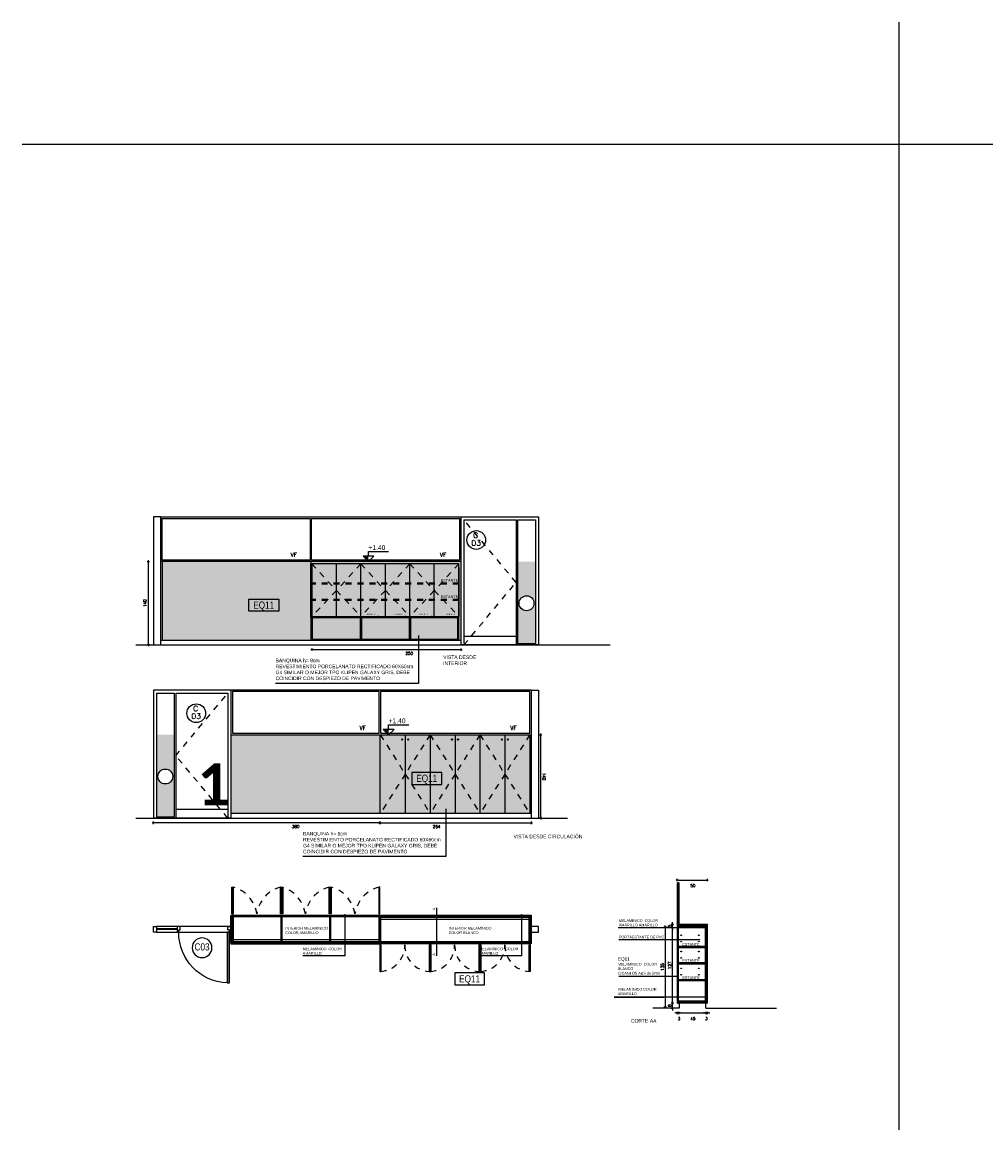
# Model space of a CAD drawing. Header units: millimetres. Extents: x -989 to -850, y -581 to -509.
# Tile 48 of 52: x -915 to -899, y -580 to -561. Entities that reach past the tile are written whole.
import ezdxf
from ezdxf.enums import TextEntityAlignment as Align

# ---------------------------------------------------------------- set-up
doc = ezdxf.new("R2010")
doc.units = ezdxf.units.MM
doc.header["$LTSCALE"] = 0.2
for name, pattern in [('CAIF XREF PLANTAS 603$0$RAYITAS', [0.375, 0.25, -0.125]), ('HIDDEN', [0.375, 0.25, -0.125]), ('RAYITAS', [0.375, 0.25, -0.125])]:
    doc.linetypes.add(name, pattern=pattern)
for name, color, linetype in [('A Aluminio', 5, 'Continuous'), ('A CARPINTERIA', 5, 'Continuous'), ('A EQUIPAMIENTO', 5, 'Continuous'), ('A MURO', 1, 'Continuous'), ('A MUROS', 1, 'Continuous'), ('A PAVIMENTO', 8, 'Continuous'), ('A Proyeccion', 8, 'Continuous'), ('A PROYECCION 2', 2, 'Continuous'), ('A TABIQUE', 2, 'Continuous'), ('B Vidrio', 8, 'Continuous'), ('Hatch 354', 254, 'Continuous'), ('TEXTOS', 2, 'Continuous'), ('TXT COTA', 3, 'Continuous'), ('TXT COTA NIVEL', 3, 'Continuous'), ('TXT PLANILLAS', 3, 'Continuous'), ('TXT TERMINACIONES', 3, 'Continuous')]:
    doc.layers.add(name, color=color, linetype=linetype)
doc.styles.add('arial', font='arial.ttf')
doc.styles.add('arial narrow', font='ARIALN.TTF')
doc.styles.add('ROMANS', font='romans.shx')
doc.styles.add('SaAS simplex', font='simplex.shx', dxfattribs={"width": 0.8})
doc.dimstyles.new('COTAS 125', dxfattribs={"dimscale": 0.01, "dimtxt": 15, "dimasz": 8, "dimexe": 5, "dimexo": 20, "dimgap": 10, "dimtad": 0, "dimzin": 9, "dimdsep": 46, "dimtxsty": 'SaAS simplex', "dimblk": 'OBLIQUE', "dimcen": 0, "dimclrd": 8, "dimclre": 8, "dimclrt": 256, "dimadec": 1, "dimazin": 0, "dimtfac": 1, "dimtmove": 2, "dimatfit": 3, "dimldrblk": 'OBLIQUE', "dimfxl": 10, "dimlwd": -1, "dimlwe": -1, "dimarcsym": 0})
doc.dimstyles.new('ESC20', dxfattribs={"dimtxt": 0.05, "dimasz": 0.02, "dimexe": 0, "dimexo": 0, "dimgap": 0.02, "dimtad": 1, "dimtoh": 1, "dimdec": 0, "dimlfac": 100, "dimzin": 12, "dimdsep": 46, "dimtxsty": 'ROMANS', "dimblk1": 'PUNTO', "dimblk2": 'PUNTO', "dimsah": 1, "dimcen": 0, "dimse1": 1, "dimse2": 1, "dimclrd": 1, "dimclre": 1, "dimadec": 0, "dimazin": 0, "dimtfac": 0.1, "dimtdec": 0, "dimtix": 1, "dimtmove": 2, "dimatfit": 3, "dimldrblk": 'PUNTO', "dimfxl": 1, "dimtvp": 0.7, "dimtolj": 1, "dimtzin": 0, "dimarcsym": 0})

# ---------------------------------------------------------------- blocks, each defined once
blk = doc.blocks.new('tipo equip')
blk.add_lwpolyline([(-0.25, -0.1), (0.25, -0.1), (0.25, 0.1), (-0.25, 0.1)], close=True)
at = {"color": 0, "style": 'arial narrow'}
blk.add_attdef('EQ02A', text='', height=0.12, dxfattribs=at).set_placement((-0.001, 0.001), align=Align.MIDDLE_CENTER)
blk = doc.blocks.new('C04')
for p, q in [((-0.037, 0), (-0.037, 0.85)), ((-1.25, 0), (-0.025, 0)), ((-0.9, -0.05), (-1.25, -0.05)), ((-0.9, -0.06), (-1.25, -0.06)), ((0, -0.1), (-1.25, -0.1))]:
    blk.add_line(p, q)
for points in [[(-0.065, 0), (-0.065, 0.85), (-0.025, 0.85), (-0.025, 0)], [(-1.3, -0.1), (-1.25, -0.1), (-1.25, 0), (-1.3, 0)]]:
    blk.add_lwpolyline(points, close=True)
for points in [[(-0.875, 0), (-0.875, -0.04), (-0.85, -0.04), (-0.85, -0.1), (-0.9, -0.1), (-0.9, 0), (-0.875, 0)], [(-0.025, 0), (-0.025, -0.04), (-0.05, -0.04), (-0.05, -0.1), (0, -0.1), (0, 0), (-0.025, 0)]]:
    blk.add_lwpolyline(points)
blk.add_arc((-0.027, 0.003), 0.848, 92.3966, 180.207)
blk = doc.blocks.new('tipo carpinteria')
blk.add_circle((0, 0), 0.165)
at = {"color": 0, "style": 'arial narrow'}
blk.add_attdef('33', text='', height=0.12, dxfattribs=at).set_placement((0, 0.008), align=Align.MIDDLE_CENTER)
blk = doc.blocks.new('*U21')
blk.add_circle((0.003, 0.055), 0.262)
at = {"style": 'ROMANS', "width": 1.1}
blk.add_text('C', height=0.15, dxfattribs=at).set_placement((-0.088, 0.112))
at = {"color": 0, "linetype": 'ByBlock', "style": 'ROMANS', "width": 1.05}
blk.add_attdef('NRO', text='', height=0.15, dxfattribs=at).set_placement((0, -0.027), align=Align.MIDDLE)
blk = doc.blocks.new('_Oblique')
at = {"layer": 'TXT COTA', "color": 0, "lineweight": -2}
blk.add_line((-0.5, -0.5), (0.5, 0.5), dxfattribs=at)
blk = doc.blocks.new('PUNTO')
for p, q in [((-1, 0), (1, 0)), ((0, 1), (0, -1))]:
    blk.add_line(p, q)
at = {"const_width": 0.3}
blk.add_lwpolyline([(-0.15, 0, 1), (0.15, 0, 1)], format="xyb", close=True, dxfattribs=at)
blk = doc.blocks.new('*D142')
at = {"layer": 'Defpoints', "color": 0, "transparency": 16777216}
for p in [(-908.901, -574.247), (-906.359, -574.327), (-906.359, -574.405)]:
    blk.add_point(p, dxfattribs=at)
at = {"layer": 'TXT COTA', "color": 8, "lineweight": -2, "transparency": 16777216}
blk.add_line((-908.881, -574.405), (-906.379, -574.405), dxfattribs=at)
at = {"layer": 'TXT COTA', "color": 8, "lineweight": -2, "transparency": 16777216, "xscale": 0.02, "yscale": 0.02, "zscale": 0.02}
for p, rotation in [((-908.901, -574.405), 180.000000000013), ((-906.359, -574.405), 1.297666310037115e-11)]:
    blk.add_blockref('PUNTO', p, dxfattribs=dict(at, rotation=rotation))
at = {"layer": 'TXT COTA', "color": 0, "transparency": 16777216, "insert": (-907.947, -574.468), "char_height": 0.05, "attachment_point": 5, "style": 'ROMANS'}
blk.add_mtext('\\A1;254', dxfattribs=at)
blk = doc.blocks.new('*D143')
at = {"layer": 'Defpoints', "color": 0, "transparency": 16777216}
for p in [(-911.399, -572.927), (-906.201, -572.927), (-911.416, -574.327)]:
    blk.add_point(p, dxfattribs=at)
at = {"layer": 'TXT COTA', "color": 8, "lineweight": -2, "transparency": 16777216}
blk.add_line((-906.201, -574.307), (-906.201, -572.947), dxfattribs=at)
at = {"layer": 'TXT COTA', "color": 8, "lineweight": -2, "transparency": 16777216, "xscale": 0.02, "yscale": 0.02, "zscale": 0.02}
for p, rotation in [((-906.201, -572.927), 90), ((-906.201, -574.327), 270)]:
    blk.add_blockref('PUNTO', p, dxfattribs=dict(at, rotation=rotation))
at = {"layer": 'TXT COTA', "color": 0, "transparency": 16777216, "insert": (-906.144, -573.627), "char_height": 0.05, "attachment_point": 5, "rotation": 270, "style": 'ROMANS'}
blk.add_mtext('\\A1;140', dxfattribs=at)
blk = doc.blocks.new('*D144')
at = {"layer": 'Defpoints', "color": 0, "transparency": 16777216}
for p in [(-903.992, -577.433), (-903.878, -577.513), (-903.868, -577.433)]:
    blk.add_point(p, dxfattribs=at)
at = {"layer": 'TXT COTA', "color": 8, "lineweight": -2, "transparency": 16777216}
for p, q in [((-903.992, -577.413), (-903.992, -577.393)), ((-903.992, -577.513), (-903.992, -577.433)), ((-903.992, -577.533), (-903.992, -577.553))]:
    blk.add_line(p, q, dxfattribs=at)
at = {"layer": 'TXT COTA', "color": 8, "lineweight": -2, "transparency": 16777216, "xscale": 0.02, "yscale": 0.02, "zscale": 0.02}
for p, rotation in [((-903.992, -577.433), 270), ((-903.992, -577.513), 90)]:
    blk.add_blockref('PUNTO', p, dxfattribs=dict(at, rotation=rotation))
at = {"layer": 'TXT COTA', "color": 0, "transparency": 16777216, "insert": (-904.037, -577.473), "char_height": 0.05, "attachment_point": 5, "rotation": 90, "style": 'ROMANS'}
blk.add_mtext('\\A1;8', dxfattribs=at)
blk = doc.blocks.new('*D145')
at = {"layer": 'Defpoints', "color": 0, "transparency": 16777216}
for p in [(-903.992, -576.161), (-903.868, -576.161), (-903.868, -577.433)]:
    blk.add_point(p, dxfattribs=at)
at = {"layer": 'TXT COTA', "color": 8, "lineweight": -2, "transparency": 16777216}
blk.add_line((-903.992, -577.413), (-903.992, -576.181), dxfattribs=at)
at = {"layer": 'TXT COTA', "color": 8, "lineweight": -2, "transparency": 16777216, "xscale": 0.02, "yscale": 0.02, "zscale": 0.02}
for p, rotation in [((-903.992, -576.161), 90), ((-903.992, -577.433), 270)]:
    blk.add_blockref('PUNTO', p, dxfattribs=dict(at, rotation=rotation))
at = {"layer": 'TXT COTA', "color": 0, "transparency": 16777216, "insert": (-904.037, -576.797), "char_height": 0.05, "attachment_point": 5, "rotation": 90, "style": 'ROMANS'}
blk.add_mtext('\\A1;127', dxfattribs=at)
blk = doc.blocks.new('*D146')
at = {"layer": 'Defpoints', "color": 0, "transparency": 16777216}
for p in [(-903.992, -576.113), (-903.868, -576.113), (-903.868, -576.161)]:
    blk.add_point(p, dxfattribs=at)
at = {"layer": 'TXT COTA', "color": 8, "lineweight": -2, "transparency": 16777216}
for p, q in [((-903.992, -576.093), (-903.992, -576.073)), ((-903.992, -576.161), (-903.992, -576.113)), ((-903.992, -576.181), (-903.992, -576.201))]:
    blk.add_line(p, q, dxfattribs=at)
at = {"layer": 'TXT COTA', "color": 8, "lineweight": -2, "transparency": 16777216, "xscale": 0.02, "yscale": 0.02, "zscale": 0.02}
for p, rotation in [((-903.992, -576.113), 270), ((-903.992, -576.161), 90)]:
    blk.add_blockref('PUNTO', p, dxfattribs=dict(at, rotation=rotation))
at = {"layer": 'TXT COTA', "color": 0, "transparency": 16777216, "insert": (-904.037, -576.137), "char_height": 0.05, "attachment_point": 5, "rotation": 90, "style": 'ROMANS'}
blk.add_mtext('\\A1;5', dxfattribs=at)
blk = doc.blocks.new('*D147')
at = {"layer": 'Defpoints', "color": 0, "transparency": 16777216}
for p in [(-903.868, -576.149), (-904.113, -577.501), (-903.878, -577.501)]:
    blk.add_point(p, dxfattribs=at)
at = {"layer": 'TXT COTA', "color": 8, "lineweight": -2, "transparency": 16777216}
blk.add_line((-904.113, -576.169), (-904.113, -577.481), dxfattribs=at)
at = {"layer": 'TXT COTA', "color": 8, "lineweight": -2, "transparency": 16777216, "xscale": 0.02, "yscale": 0.02, "zscale": 0.02}
for p, rotation in [((-904.113, -576.149), 90), ((-904.113, -577.501), 270)]:
    blk.add_blockref('PUNTO', p, dxfattribs=dict(at, rotation=rotation))
at = {"layer": 'TXT COTA', "color": 0, "transparency": 16777216, "insert": (-904.158, -576.825), "char_height": 0.05, "attachment_point": 5, "rotation": 90, "style": 'ROMANS'}
blk.add_mtext('\\A1;135', dxfattribs=at)
blk = doc.blocks.new('*D148')
at = {"layer": 'Defpoints', "color": 0, "transparency": 16777216}
for p in [(-903.431, -577.513), (-903.401, -577.513), (-903.401, -577.595)]:
    blk.add_point(p, dxfattribs=at)
at = {"layer": 'TXT COTA', "color": 8, "lineweight": -2, "transparency": 16777216}
for p, q in [((-903.451, -577.595), (-903.471, -577.595)), ((-903.431, -577.595), (-903.401, -577.595)), ((-903.381, -577.595), (-903.361, -577.595))]:
    blk.add_line(p, q, dxfattribs=at)
at = {"layer": 'TXT COTA', "color": 8, "lineweight": -2, "transparency": 16777216, "xscale": 0.02, "yscale": 0.02, "zscale": 0.02}
for p, rotation in [((-903.431, -577.595), 1.27897692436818e-11), ((-903.401, -577.595), 180.0000000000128)]:
    blk.add_blockref('PUNTO', p, dxfattribs=dict(at, rotation=rotation))
at = {"layer": 'TXT COTA', "color": 0, "transparency": 16777216, "insert": (-903.421, -577.69), "char_height": 0.05, "attachment_point": 5, "style": 'ROMANS'}
blk.add_mtext('\\A1;3', dxfattribs=at)
blk = doc.blocks.new('*D149')
at = {"layer": 'Defpoints', "color": 0, "transparency": 16777216}
for p in [(-903.909, -577.433), (-903.878, -577.513), (-903.878, -577.595)]:
    blk.add_point(p, dxfattribs=at)
at = {"layer": 'TXT COTA', "color": 8, "lineweight": -2, "transparency": 16777216}
for p, q in [((-903.929, -577.595), (-903.949, -577.595)), ((-903.909, -577.595), (-903.878, -577.595)), ((-903.858, -577.595), (-903.838, -577.595))]:
    blk.add_line(p, q, dxfattribs=at)
at = {"layer": 'TXT COTA', "color": 8, "lineweight": -2, "transparency": 16777216, "xscale": 0.02, "yscale": 0.02, "zscale": 0.02}
for p, rotation in [((-903.909, -577.595), 1.27897692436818e-11), ((-903.878, -577.595), 180.0000000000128)]:
    blk.add_blockref('PUNTO', p, dxfattribs=dict(at, rotation=rotation))
at = {"layer": 'TXT COTA', "color": 0, "transparency": 16777216, "insert": (-903.881, -577.69), "char_height": 0.05, "attachment_point": 5, "style": 'ROMANS'}
blk.add_mtext('\\A1;3', dxfattribs=at)
blk = doc.blocks.new('*D150')
at = {"layer": 'Defpoints', "color": 0, "transparency": 16777216}
for p in [(-903.878, -577.433), (-903.431, -577.595), (-903.431, -577.598)]:
    blk.add_point(p, dxfattribs=at)
at = {"layer": 'TXT COTA', "color": 8, "lineweight": -2, "transparency": 16777216}
blk.add_line((-903.858, -577.595), (-903.451, -577.595), dxfattribs=at)
at = {"layer": 'TXT COTA', "color": 8, "lineweight": -2, "transparency": 16777216, "xscale": 0.02, "yscale": 0.02, "zscale": 0.02}
for p, rotation in [((-903.878, -577.595), 180.0000000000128), ((-903.431, -577.595), 1.28239964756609e-11)]:
    blk.add_blockref('PUNTO', p, dxfattribs=dict(at, rotation=rotation))
at = {"layer": 'TXT COTA', "color": 0, "transparency": 16777216, "insert": (-903.648, -577.69), "char_height": 0.05, "attachment_point": 5, "style": 'ROMANS'}
blk.add_mtext('\\A1;45', dxfattribs=at)
blk = doc.blocks.new('*D151')
at = {"layer": 'Defpoints', "color": 0, "transparency": 16777216}
for p in [(-903.411, -575.365), (-903.411, -575.365), (-903.909, -576.277)]:
    blk.add_point(p, dxfattribs=at)
at = {"layer": 'TXT COTA', "color": 8, "lineweight": -2, "transparency": 16777216}
blk.add_line((-903.889, -575.365), (-903.431, -575.365), dxfattribs=at)
at = {"layer": 'TXT COTA', "color": 8, "lineweight": -2, "transparency": 16777216, "xscale": 0.02, "yscale": 0.02, "zscale": 0.02}
for p, rotation in [((-903.909, -575.365), 180.0000000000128), ((-903.411, -575.365), 1.28239964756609e-11)]:
    blk.add_blockref('PUNTO', p, dxfattribs=dict(at, rotation=rotation))
at = {"layer": 'TXT COTA', "color": 0, "transparency": 16777216, "insert": (-903.648, -575.459), "char_height": 0.05, "attachment_point": 5, "style": 'ROMANS'}
blk.add_mtext('\\A1;50', dxfattribs=at)
blk = doc.blocks.new('_DotSmall')
at = {"color": 0, "linetype": 'ByBlock', "const_width": 0.5}
blk.add_lwpolyline([(-0.0625, 0, 1), (0.0625, 0, 1)], format="xyb", close=True, dxfattribs=at)
blk = doc.blocks.new('*D152')
at = {"layer": 'Defpoints', "color": 0, "transparency": 16777216}
for p in [(-910.037, -571.34), (-907.539, -571.42), (-907.539, -571.498)]:
    blk.add_point(p, dxfattribs=at)
at = {"layer": 'TXT COTA', "color": 8, "lineweight": -2, "transparency": 16777216}
blk.add_line((-910.017, -571.498), (-907.559, -571.498), dxfattribs=at)
at = {"layer": 'TXT COTA', "color": 8, "lineweight": -2, "transparency": 16777216, "xscale": 0.02, "yscale": 0.02, "zscale": 0.02}
for p, rotation in [((-910.037, -571.498), 180.000000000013), ((-907.539, -571.498), 1.297666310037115e-11)]:
    blk.add_blockref('PUNTO', p, dxfattribs=dict(at, rotation=rotation))
at = {"layer": 'TXT COTA', "color": 0, "transparency": 16777216, "insert": (-908.407, -571.561), "char_height": 0.05, "attachment_point": 5, "style": 'ROMANS'}
blk.add_mtext('\\A1;250', dxfattribs=at)
blk = doc.blocks.new('*D153')
at = {"layer": 'Defpoints', "color": 0, "transparency": 16777216}
for p in [(-912.784, -570.02), (-912.649, -570.02), (-912.666, -571.42)]:
    blk.add_point(p, dxfattribs=at)
at = {"layer": 'TXT COTA', "color": 8, "lineweight": -2, "transparency": 16777216}
blk.add_line((-912.784, -571.4), (-912.784, -570.04), dxfattribs=at)
at = {"layer": 'TXT COTA', "color": 8, "lineweight": -2, "transparency": 16777216, "xscale": 0.02, "yscale": 0.02, "zscale": 0.02}
for p, rotation in [((-912.784, -570.02), 90), ((-912.784, -571.42), 270)]:
    blk.add_blockref('PUNTO', p, dxfattribs=dict(at, rotation=rotation))
at = {"layer": 'TXT COTA', "color": 0, "transparency": 16777216, "insert": (-912.842, -570.72), "char_height": 0.05, "attachment_point": 5, "rotation": 90, "style": 'ROMANS'}
blk.add_mtext('\\A1;140', dxfattribs=at)
blk = doc.blocks.new('*D172')
at = {"layer": 'Defpoints', "color": 0, "transparency": 16777216}
for p in [(-912.699, -574.327), (-908.901, -574.247), (-912.699, -574.405)]:
    blk.add_point(p, dxfattribs=at)
at = {"layer": 'TXT COTA', "color": 8, "lineweight": -2, "transparency": 16777216}
blk.add_line((-908.921, -574.405), (-912.679, -574.405), dxfattribs=at)
at = {"layer": 'TXT COTA', "color": 8, "lineweight": -2, "transparency": 16777216, "xscale": 0.02, "yscale": 0.02, "zscale": 0.02}
for p, rotation in [((-912.699, -574.405), 180.000000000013), ((-908.901, -574.405), 1.302957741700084e-11)]:
    blk.add_blockref('PUNTO', p, dxfattribs=dict(at, rotation=rotation))
at = {"layer": 'TXT COTA', "color": 0, "transparency": 16777216, "insert": (-910.313, -574.468), "char_height": 0.05, "attachment_point": 5, "style": 'ROMANS'}
blk.add_mtext('\\A1;380', dxfattribs=at)

msp = doc.modelspace()

# ---------------------------------------------------------------- hatches: boundary and pattern name
at = {"layer": 'A PAVIMENTO', "true_color": 0xf1eb1f}
h = msp.add_hatch(color=2, dxfattribs=at)
h.dxf.hatch_style = 1
h.paths.add_polyline_path([(-910.0569, -571.3404), (-912.5539, -571.3404), (-912.5539, -570.0204), (-910.0569, -570.0204)])
h = msp.add_hatch(color=2, dxfattribs=at)
h.dxf.hatch_style = 1
h.paths.add_polyline_path([(-910.0371, -570.0204), (-910.0371, -571.3404), (-907.5394, -571.3404), (-907.5394, -570.0204)])
h = msp.add_hatch(color=2, dxfattribs=at)
h.dxf.hatch_style = 1
h.paths.add_polyline_path([(-911.3989, -572.9275), (-911.3989, -574.2475), (-908.9009, -574.2475), (-908.9009, -572.9275)])
h = msp.add_hatch(color=2, dxfattribs=at)
h.dxf.hatch_style = 1
h.paths.add_polyline_path([(-908.9009, -574.2475), (-906.3844, -574.2475), (-906.3844, -572.9275), (-908.9009, -572.9275)])
at = {"layer": 'Hatch 354'}
h = msp.add_hatch(color=256, dxfattribs=at)
h.dxf.hatch_style = 1
h.paths.add_polyline_path([(-906.589, -570.0204), (-906.589, -571.3954), (-906.2894, -571.3954), (-906.2894, -570.0204)])
edge = h.paths.add_edge_path(flags=16)
edge.add_arc((-906.4392, -570.7204), 0.125, 270, 630)
h = msp.add_hatch(color=256, dxfattribs=at)
h.dxf.hatch_style = 1
h.paths.add_polyline_path([(-912.6489, -572.9275), (-912.6489, -574.3025), (-912.3492, -574.3025), (-912.3492, -572.9275)])
edge = h.paths.add_edge_path(flags=16)
edge.add_arc((-912.499, -573.6275), 0.125, 270, 630)
at = {"layer": 'TXT COTA NIVEL'}
h = msp.add_hatch(color=256, dxfattribs=at)
h.dxf.hatch_style = 1
h.paths.add_polyline_path([(-909.0912, -569.9297), (-909.1819, -569.9297), (-909.0912, -570.0204)])
h = msp.add_hatch(color=256, dxfattribs=at)
h.dxf.hatch_style = 1
h.paths.add_polyline_path([(-908.753, -572.8368), (-908.8437, -572.8368), (-908.753, -572.9275)])

# ---------------------------------------------------------------- linework, layer by layer
for centre in [(-906.4392, -570.7204), (-912.499, -573.6275)]:
    msp.add_circle(centre, 0.125)
at = {"layer": 'A Aluminio'}
for p, q in [((-912.5789, -569.2704), (-912.5789, -571.4204)), ((-907.5394, -569.2704), (-906.2394, -569.2704)), ((-907.5394, -569.2704), (-907.5394, -571.4204)), ((-907.4894, -569.3204), (-906.614, -569.3204)), ((-907.4894, -569.3204), (-907.4894, -571.3954)), ((-906.614, -569.3204), (-906.614, -571.4204)), ((-906.589, -569.3204), (-906.2894, -569.3204)), ((-906.589, -569.3204), (-906.589, -571.4204)), ((-906.2894, -569.3204), (-906.2894, -571.3954)), ((-906.2394, -569.2704), (-906.2394, -571.4204)), ((-906.2394, -571.4204), (-907.5394, -571.4204)), ((-906.589, -571.3954), (-906.2894, -571.3954)), ((-912.6989, -572.1775), (-912.6989, -574.3275)), ((-911.3989, -572.1775), (-912.6989, -572.1775)), ((-912.6489, -572.2275), (-912.3492, -572.2275)), ((-912.6489, -572.2275), (-912.6489, -574.3025)), ((-912.3492, -572.2275), (-912.3492, -574.3025)), ((-912.3242, -572.2275), (-911.4489, -572.2275)), ((-912.3242, -572.2275), (-912.3242, -574.3275)), ((-911.4489, -572.2275), (-911.4489, -574.3275)), ((-911.3989, -572.1775), (-911.3989, -574.3275)), ((-906.3594, -572.1775), (-906.3594, -574.3275)), ((-911.3989, -574.3275), (-912.6989, -574.3275)), ((-912.6489, -574.3025), (-912.3492, -574.3025)), ((-903.9086, -576.1127), (-903.9086, -575.4128)), ((-903.8836, -575.4128), (-903.8836, -576.1127))]:
    msp.add_line(p, q, dxfattribs=at)
for points in [[(-912.5789, -569.2704), (-912.6989, -569.2704), (-912.6989, -571.4204)], [(-912.5789, -569.2704), (-907.5394, -569.2704), (-907.5394, -570.0204), (-912.5789, -570.0204)], [(-910.0694, -569.9954), (-912.5539, -569.9954), (-912.5539, -569.2954), (-910.0694, -569.2954), (-910.0694, -569.9954)], [(-910.0444, -569.2954), (-907.5644, -569.2954), (-907.5644, -569.9954), (-910.0444, -569.9954), (-910.0444, -569.2954)], [(-906.3594, -572.1775), (-911.3989, -572.1775), (-911.3989, -572.9275), (-906.3594, -572.9275)], [(-908.9134, -572.2025), (-911.3739, -572.2025), (-911.3739, -572.9025), (-908.9134, -572.9025), (-908.9134, -572.2025)], [(-908.8884, -572.9025), (-906.3844, -572.9025), (-906.3844, -572.2025), (-908.8884, -572.2025), (-908.8884, -572.9025)], [(-906.3594, -572.1775), (-906.2394, -572.1775), (-906.2394, -574.3275)]]:
    msp.add_lwpolyline(points, dxfattribs=at)
for points in [[(-903.9086, -575.4128), (-903.9086, -575.4428), (-903.8836, -575.4428), (-903.8836, -575.4128)], [(-903.9086, -576.0827), (-903.9086, -576.1127), (-903.8836, -576.1127), (-903.8836, -576.0827)]]:
    msp.add_lwpolyline(points, close=True, dxfattribs=at)
at = {"layer": 'A Aluminio', "linetype": 'RAYITAS'}
for centre, radius, start, end in [((-911.5036, -576.0104), 0.5444, 8.01633, 75.0125), ((-910.4253, -576.0104), 0.5444, 104.9875, 171.98367), ((-910.689, -576.0104), 0.5444, 8.01633, 75.0125), ((-909.6107, -576.0104), 0.5444, 104.9875, 171.98367), ((-909.8563, -576.0104), 0.5444, 8.01633, 75.0125), ((-908.7781, -576.0104), 0.5444, 104.9875, 171.98367), ((-908.9205, -576.462), 0.4393, 274.2014, 1.2535), ((-908.0422, -576.462), 0.4393, 178.7465, 265.7986), ((-908.0845, -576.462), 0.4393, 274.2014, 1.2535), ((-907.2062, -576.462), 0.4393, 178.7465, 265.7986), ((-907.2415, -576.462), 0.4393, 274.2014, 1.2535), ((-906.3632, -576.462), 0.4393, 178.7465, 265.7986)]:
    msp.add_arc(centre, radius, start, end, dxfattribs=at)
at = {"layer": 'A EQUIPAMIENTO'}
for p, q in [((-912.5539, -570.0204), (-912.5539, -571.3404)), ((-908.1298, -570.0204), (-911.3893, -570.0204)), ((-910.0569, -570.0204), (-910.0569, -571.3404)), ((-912.5789, -571.3404), (-907.5394, -571.3404)), ((-910.1684, -572.9275), (-907.5684, -572.9275)), ((-908.9009, -572.9275), (-908.9009, -574.2475)), ((-908.4744, -572.9275), (-908.4744, -574.2475)), ((-908.0564, -572.9275), (-908.0564, -574.2475)), ((-907.6384, -572.9275), (-907.6384, -574.2475)), ((-907.2204, -572.9275), (-907.2204, -574.2475)), ((-906.8024, -572.9275), (-906.8024, -574.2475)), ((-906.3844, -572.9275), (-906.3844, -574.2475)), ((-906.3844, -572.9275), (-906.3844, -574.2475)), ((-906.3594, -574.2475), (-911.3989, -574.2475)), ((-908.9189, -575.9844), (-911.3629, -575.9844)), ((-908.9189, -575.9844), (-911.3629, -575.9844)), ((-908.8829, -576.0204), (-906.3954, -576.0204)), ((-908.9189, -576.3664), (-911.3629, -576.3664)), ((-906.3594, -576.4023), (-908.8829, -576.4023))]:
    msp.add_line(p, q, dxfattribs=at)
at = {"layer": 'A EQUIPAMIENTO', "color": 252, "linetype": 'HIDDEN'}
for points in [[(-908.8924, -572.9275), (-908.4744, -573.5875), (-908.8924, -574.2475)], [(-908.0564, -572.9275), (-908.4744, -573.5875), (-908.0564, -574.2475)], [(-908.0564, -572.9275), (-907.6384, -573.5875), (-908.0564, -574.2475)], [(-907.2204, -572.9275), (-907.6384, -573.5875), (-907.2204, -574.2475)], [(-907.2204, -572.9275), (-906.8024, -573.5875), (-907.2204, -574.2475)], [(-906.3844, -572.9275), (-906.8024, -573.5875), (-906.3844, -574.2475)]]:
    msp.add_lwpolyline(points, dxfattribs=at)
at = {"layer": 'A EQUIPAMIENTO'}
for centre in [(-908.5243, -573.0079), (-908.4245, -573.0079), (-907.6883, -573.0079), (-907.5885, -573.0079), (-906.8523, -573.0079), (-906.7525, -573.0079)]:
    msp.add_circle(centre, 0.01, dxfattribs=at)
at = {"layer": 'A MURO'}
for points in [[(-912.9932, -571.4204), (-905.0338, -571.4204)], [(-912.9932, -574.3275), (-905.7533, -574.3275)], [(-903.8783, -577.5127), (-904.3177, -577.5127)], [(-903.4306, -577.5127), (-903.4306, -577.4327), (-903.8783, -577.4327), (-903.8783, -577.5127)], [(-903.4306, -577.5127), (-902.2463, -577.5127)]]:
    msp.add_lwpolyline(points, dxfattribs=at)
at = {"layer": 'A MUROS'}
msp.add_line((-850.2282, -563.0198), (-914.901, -563.0198), dxfattribs=at)
at = {"layer": 'A Proyeccion', "linetype": 'CAIF XREF PLANTAS 603$0$RAYITAS'}
for p, q in [((-906.614, -570.3704), (-907.4894, -569.3204)), ((-907.4894, -571.4204), (-906.614, -570.3704)), ((-912.3242, -573.2775), (-911.4489, -572.2275)), ((-911.4489, -574.3275), (-912.3242, -573.2775))]:
    msp.add_line(p, q, dxfattribs=at)
at = {"layer": 'A Proyeccion'}
for p, q in [((-907.4894, -571.2704), (-906.614, -571.2704)), ((-912.3242, -574.1775), (-911.4489, -574.1775))]:
    msp.add_line(p, q, dxfattribs=at)
for centre in [(-903.8445, -576.2908), (-903.8445, -576.399), (-903.5477, -576.2908), (-903.5477, -576.399), (-903.8445, -576.5642), (-903.5477, -576.5642), (-903.8445, -576.6723), (-903.5477, -576.6723), (-903.8445, -576.8465), (-903.8445, -576.9546), (-903.5477, -576.8465), (-903.5477, -576.9546)]:
    msp.add_circle(centre, 0.005, dxfattribs=at)
at = {"layer": 'A PROYECCION 2'}
for p, q in [((-910.0569, -570.9604), (-910.0569, -570.0564)), ((-910.0371, -570.9604), (-910.0371, -570.0564)), ((-909.6282, -570.9404), (-909.6282, -570.0564)), ((-909.2176, -570.9404), (-909.2176, -570.0564)), ((-908.8071, -570.9404), (-908.8071, -570.0564)), ((-908.3965, -570.9404), (-908.3965, -570.0564)), ((-907.9859, -570.9404), (-907.9859, -570.0564)), ((-907.5754, -571.3404), (-907.5754, -570.0564)), ((-907.5754, -570.1204), (-907.5754, -570.9404))]:
    msp.add_line(p, q, dxfattribs=at)
for points in [[(-907.5754, -570.0564), (-910.0569, -570.0564)], [(-907.5754, -570.1204), (-907.5754, -570.1204)], [(-910.0569, -570.9604), (-910.0569, -571.3404)], [(-910.0371, -570.9404), (-907.5754, -570.9404)], [(-910.0371, -570.9604), (-907.5754, -570.9604)], [(-910.0371, -570.9604), (-910.0371, -571.3204)], [(-909.2276, -570.9604), (-909.2276, -571.3204)], [(-909.2076, -570.9604), (-909.2076, -571.3204)], [(-908.4065, -570.9604), (-908.4065, -571.3204)], [(-908.3865, -570.9604), (-908.3865, -571.3204)], [(-907.5954, -570.9604), (-907.5954, -571.3204)], [(-910.0371, -571.3204), (-907.5754, -571.3204)]]:
    msp.add_lwpolyline(points, dxfattribs=at)
at = {"layer": 'A TABIQUE', "color": 6}
for p, q in [((-900.1904, -560.969), (-900.1904, -579.5569)), ((-911.3629, -575.9344), (-911.3629, -575.4844)), ((-911.3989, -575.9524), (-908.9009, -575.9524)), ((-911.3989, -575.9695), (-908.9189, -575.9695)), ((-911.3629, -575.9524), (-911.3809, -575.9524)), ((-911.3629, -575.9524), (-908.9189, -575.9524)), ((-911.3629, -575.9695), (-911.3629, -576.4156)), ((-910.9645, -575.9524), (-910.9645, -575.9695)), ((-910.5563, -576.3984), (-910.5563, -575.9695)), ((-910.5481, -575.9524), (-910.5481, -575.9695)), ((-910.5383, -576.3984), (-910.5383, -575.9695)), ((-910.1498, -575.9524), (-910.1498, -575.9695)), ((-909.9247, -575.9524), (-909.9067, -575.9524)), ((-909.9247, -575.9524), (-909.9067, -575.9524)), ((-909.7417, -576.3984), (-909.7417, -575.9695)), ((-909.7335, -575.9524), (-909.7335, -575.9695)), ((-909.7237, -576.3984), (-909.7237, -575.9695)), ((-909.3172, -575.9524), (-909.3172, -575.9695)), ((-908.9189, -575.9695), (-908.9189, -576.4156)), ((-908.9009, -575.9524), (-906.3774, -575.9524)), ((-908.9009, -575.9695), (-906.3774, -575.9695)), ((-908.8829, -575.9866), (-906.3954, -575.9866)), ((-906.3594, -575.9524), (-906.3594, -576.4344)), ((-903.9086, -577.4327), (-903.9086, -576.1127)), ((-903.9086, -576.1127), (-903.8906, -576.1127)), ((-903.4006, -576.1127), (-903.8906, -576.1127)), ((-903.8906, -576.1127), (-903.8906, -576.1487)), ((-903.8906, -577.4327), (-903.8906, -576.1247)), ((-903.4186, -576.1307), (-903.8906, -576.1307)), ((-903.4366, -576.1487), (-903.8906, -576.1487)), ((-903.4006, -576.1127), (-903.4366, -576.1487)), ((-903.4366, -577.3967), (-903.4366, -576.1487)), ((-903.4186, -576.1127), (-903.4006, -576.1127)), ((-903.4186, -577.4147), (-903.4186, -576.1307)), ((-903.4186, -577.4147), (-903.4186, -576.1307)), ((-903.4006, -577.4327), (-903.4006, -576.1127)), ((-911.3629, -576.3984), (-908.9189, -576.3984)), ((-911.3989, -576.4344), (-908.9189, -576.4344)), ((-911.3809, -576.4156), (-908.9009, -576.4156)), ((-906.3594, -576.4344), (-908.9009, -576.4344)), ((-906.3594, -576.4156), (-908.8829, -576.4156)), ((-908.8829, -576.4524), (-908.8829, -576.9024)), ((-903.8836, -576.4771), (-903.4366, -576.4771)), ((-903.8836, -576.4771), (-903.8836, -576.4951)), ((-903.8836, -576.4951), (-903.4366, -576.4951)), ((-903.8836, -576.7504), (-903.4366, -576.7504)), ((-903.8836, -576.7684), (-903.8836, -576.7504)), ((-903.8836, -576.7684), (-903.4366, -576.7684)), ((-903.8836, -577.0327), (-903.8836, -577.0507)), ((-903.8836, -577.0327), (-903.4366, -577.0327)), ((-903.8836, -577.0507), (-903.4366, -577.0507)), ((-903.9086, -577.4327), (-903.8906, -577.4327)), ((-903.4366, -577.3967), (-903.8906, -577.3967)), ((-903.4186, -577.4147), (-903.8906, -577.4147)), ((-903.4006, -577.4327), (-903.8906, -577.4327)), ((-903.4006, -577.4327), (-903.4366, -577.3967))]:
    msp.add_line(p, q, dxfattribs=at)
for points in [[(-911.3809, -575.9344), (-911.3809, -575.4844), (-911.3629, -575.4844), (-911.3629, -575.9344)], [(-910.5301, -575.9344), (-910.5661, -575.9344), (-910.5661, -575.4844), (-910.5301, -575.4844)], [(-909.7155, -575.9344), (-909.7515, -575.9344), (-909.7515, -575.4844), (-909.7155, -575.4844)], [(-908.9009, -575.9344), (-908.9009, -575.4844), (-908.9189, -575.4844), (-908.9189, -575.9344)], [(-911.3809, -576.4156), (-911.3989, -576.4156), (-911.3989, -575.9695), (-911.3809, -575.9695)], [(-908.8829, -575.9695), (-908.9009, -575.9695), (-908.9009, -576.4156), (-908.8829, -576.4156)], [(-906.3954, -575.9695), (-906.3774, -575.9695), (-906.3774, -576.4156), (-906.3954, -576.4156)], [(-906.2394, -576.1424), (-906.3594, -576.1424), (-906.3594, -576.2424), (-906.2394, -576.2424)], [(-908.9009, -576.4524), (-908.9009, -576.9024), (-908.8829, -576.9024), (-908.8829, -576.4524)], [(-908.0384, -576.4524), (-908.0744, -576.4524), (-908.0744, -576.9024), (-908.0384, -576.9024)], [(-907.2024, -576.4524), (-907.2384, -576.4524), (-907.2384, -576.9024), (-907.2024, -576.9024)], [(-906.3774, -576.4524), (-906.3774, -576.9024), (-906.3954, -576.9024), (-906.3954, -576.4524)]]:
    msp.add_lwpolyline(points, close=True, dxfattribs=at)
for points in [[(-910.5481, -575.9344), (-910.5481, -575.4844), (-910.5481, -575.9344)], [(-909.7335, -575.9344), (-909.7335, -575.4844), (-909.7335, -575.9344)], [(-911.3989, -575.9524), (-911.3989, -575.9704)], [(-908.9189, -575.9695), (-908.9009, -575.9695), (-908.9009, -576.4156)], [(-908.9009, -575.9695), (-908.9009, -575.9524)], [(-906.3774, -575.9866), (-906.3774, -575.9524), (-906.3594, -575.9524)], [(-911.3989, -576.4156), (-911.3989, -576.4344), (-908.9009, -576.4344)], [(-908.9009, -576.4156), (-908.9009, -576.4344)], [(-908.4744, -576.4344), (-908.4744, -576.4156)], [(-908.0564, -576.4344), (-908.0564, -576.4156)], [(-908.0564, -576.4524), (-908.0564, -576.9024), (-908.0564, -576.4524)], [(-907.6384, -576.4344), (-907.6384, -576.4156)], [(-907.2204, -576.4344), (-907.2204, -576.4156)], [(-907.2204, -576.4524), (-907.2204, -576.9024), (-907.2204, -576.4524)], [(-906.8024, -576.4344), (-906.8024, -576.4156)]]:
    msp.add_lwpolyline(points, dxfattribs=at)
for p in [(-908.9271, -570.9404), (-908.4765, -570.9404), (-908.0259, -570.9404)]:
    msp.add_point(p, dxfattribs=at)
at = {"layer": 'B Vidrio'}
for p, q in [((-903.9011, -575.4428), (-903.9011, -576.0827)), ((-903.8911, -575.4428), (-903.8911, -576.0827))]:
    msp.add_line(p, q, dxfattribs=at)
at = {"layer": 'TXT COTA', "color": 252, "linetype": 'HIDDEN'}
for p, q in [((-907.5754, -570.3847), (-910.0371, -570.3847)), ((-907.5754, -570.4027), (-910.0371, -570.4027)), ((-907.5754, -570.6581), (-910.0371, -570.6581)), ((-907.5754, -570.6761), (-910.0371, -570.6761))]:
    msp.add_line(p, q, dxfattribs=at)
for points in [[(-910.0388, -570.0564), (-909.6282, -570.5084), (-910.0388, -570.9404)], [(-909.2176, -570.0564), (-909.6282, -570.5084), (-909.2176, -570.9404)], [(-909.2176, -570.0564), (-908.8071, -570.5084), (-909.2176, -570.9404)], [(-908.3965, -570.0564), (-908.8071, -570.5084), (-908.3965, -570.9404)], [(-908.3965, -570.0564), (-907.9859, -570.5084), (-908.3965, -570.9404)], [(-907.5754, -570.0564), (-907.9859, -570.5084), (-907.5754, -570.9404)]]:
    msp.add_lwpolyline(points, dxfattribs=at)
at = {"layer": 'TXT COTA NIVEL'}
for p, q in [((-909.0912, -570.0204), (-909.1819, -569.9297)), ((-909.0005, -569.9297), (-909.1819, -569.9297)), ((-909.0912, -570.0204), (-909.0005, -569.9297)), ((-908.753, -572.9275), (-908.8437, -572.8368)), ((-908.6623, -572.8368), (-908.8437, -572.8368)), ((-908.753, -572.9275), (-908.6623, -572.8368))]:
    msp.add_line(p, q, dxfattribs=at)
for points in [[(-909.0912, -569.9297), (-909.0912, -569.8517), (-908.7537, -569.8517)], [(-908.753, -572.8368), (-908.753, -572.7588), (-908.4155, -572.7588)]]:
    msp.add_lwpolyline(points, dxfattribs=at)
at = {"layer": 'TXT TERMINACIONES'}
for p, q in [((-907.9431, -576.6352), (-907.9431, -575.8297)), ((-909.4822, -576.402), (-909.4822, -575.9524)), ((-906.519, -576.4303), (-906.519, -575.9524)), ((-909.4822, -576.4303), (-909.4822, -576.402)), ((-909.4822, -576.6393), (-909.4822, -576.4303)), ((-906.519, -576.6393), (-906.519, -576.4303))]:
    msp.add_line(p, q, dxfattribs=at)
for points in [[(-909.4822, -576.6393), (-909.8501, -576.6393), (-910.1942, -576.6393)], [(-906.519, -576.6393), (-906.887, -576.6393), (-907.231, -576.6393)]]:
    msp.add_lwpolyline(points, dxfattribs=at)

# ---------------------------------------------------------------- block references
at = {"layer": 'A CARPINTERIA', "color": 6, "xscale": -1, "rotation": 179.9999923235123}
msp.add_blockref('C04', (-911.3989, -576.2424), dxfattribs=at)
at = {"layer": 'TXT PLANILLAS', "xscale": 0.6, "yscale": 0.6, "zscale": 0.6}
for p in [(-907.2843, -569.692), (-911.982, -572.5991)]:
    msp.add_blockref('*U21', p, dxfattribs=at).add_auto_attribs({'NRO': '03'})
at = {"layer": 'TXT PLANILLAS'}
ref = msp.add_blockref('tipo equip', (-910.8452, -570.7522), dxfattribs=dict(at, xscale=-1, rotation=359.9999999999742))
ref.add_attrib('EQ02A', 'EQ11', dxfattribs={"layer": '0', "color": 0, "height": 0.12, "rotation": 360, "style": 'arial narrow'}).set_placement((-910.8484, -570.7509), align=Align.MIDDLE_CENTER)
for p in [(-908.1125, -573.6593), (-907.393, -577.0246)]:
    msp.add_blockref('tipo equip', p, dxfattribs=at).add_auto_attribs({'EQ02A': 'EQ11'})
ref = msp.add_blockref('tipo carpinteria', (-911.8828, -576.5012), dxfattribs=dict(at, xscale=-1, rotation=180))
ref.add_attrib('33', 'C03', dxfattribs={"layer": '0', "color": 0, "height": 0.12, "style": 'arial narrow'}).set_placement((-911.8828, -576.5463), align=Align.CENTER)
at = {"layer": 'TXT TERMINACIONES', "xscale": 0.06, "yscale": 0.06, "zscale": 0.06}
for p in [(-909.4822, -575.9524), (-906.519, -575.9521), (-906.519, -575.9863), (-909.4822, -576.402), (-909.4822, -576.4303), (-906.519, -576.4303)]:
    msp.add_blockref('_DotSmall', p, dxfattribs=at)

# ---------------------------------------------------------------- texts
at = {"color": 252, "char_height": 0.06784, "attachment_point": 3, "rotation": 360, "style": 'ROMANS'}
for insert in [(-910.2913, -569.8724), (-907.7863, -569.8724), (-909.1353, -572.7795), (-906.6063, -572.7795)]:
    msp.add_mtext(' VF', dxfattribs=dict(at, insert=insert))
at = {"color": 254, "lineweight": 0, "insert": (-911.9617, -573.4086), "char_height": 0.7, "attachment_point": 1, "rotation": 0, "style": 'SaAS simplex'}
msp.add_mtext_dynamic_manual_height_columns('{\\fCalibri|b1|i0|c0|p34;\\W1;1}', width=0.793133, gutter_width=12.5, heights=[0.0155], dxfattribs=at)
at = {"layer": 'TEXTOS', "char_height": 0.025, "attachment_point": 1, "style": 'arial'}
for insert in [(-909.1163, -570.8946), (-908.6619, -570.8946), (-908.2341, -570.8946), (-907.7797, -570.8946)]:
    msp.add_mtext_dynamic_manual_height_columns('\\A1;PUERTA', width=0.646215, gutter_width=12.5, heights=[0], dxfattribs=dict(at, insert=insert))
at = {"layer": 'TXT COTA NIVEL', "char_height": 0.08, "attachment_point": 1, "rotation": 360, "style": 'arial'}
for insert in [(-909.0902, -569.7455), (-908.752, -572.6526)]:
    msp.add_mtext('+1.40', dxfattribs=dict(at, insert=insert))
at = {"layer": 'TXT TERMINACIONES', "color": 2, "char_height": 0.045, "attachment_point": 3, "style": 'arial'}
for width, insert in [(0.369841, (-907.5877, -570.3151)), (0.369841, (-907.5877, -570.5884)), (0.646215, (-903.5347, -576.4223)), (0.646215, (-903.5347, -576.6922)), (0.646215, (-903.5347, -576.98))]:
    msp.add_mtext_dynamic_manual_height_columns('\\A1;ESTANTE', width=width, gutter_width=12.5, heights=[0], dxfattribs=dict(at, insert=insert))
at = {"layer": 'TXT TERMINACIONES', "color": 2, "style": 'arial'}
for s, insert, char_height, width, attachment_point in [('\\PBANQUINA h= 8cm\\P\\pt1.38;REVESTIMIENTO PORCELANATO RECTIFICADO 60X60cm\\P\\ptz;G4 SIMILAR O MEJOR TPO KLIPEN GALAXY GRIS, DEBE\\PCOINCIDIR CON DESPIEZO DE PAVIMENTO', (-910.6493, -572.011), 0.06, 2.354005, 7), ('VISTA DESDE \\PINTERIOR', (-907.8372, -571.7573), 0.06, 1.142007, 7), ('\\PBANQUINA h= 8cm\\P\\pt1.38;REVESTIMIENTO PORCELANATO RECTIFICADO 60X60cm\\P\\ptz;G4 SIMILAR O MEJOR TPO KLIPEN GALAXY GRIS, DEBE\\PCOINCIDIR CON DESPIEZO DE PAVIMENTO', (-910.1888, -574.9181), 0.06, 2.354005, 7), ('VISTA DESDE CIRCULACIÓN', (-906.6572, -574.6644), 0.06, 1.142007, 7), ('MELAMÍNICO  COLOR \\PAMARILLO AMARILLO', (-904.8905, -576.143), 0.045, 1.142007, 7), ('INTERIOR MELAMÍNICO \\PCOLOR AMARILLO', (-910.4884, -576.1506), 0.045, 1.142007, 1), ('INTERIOR MELAMÍNICO \\PCOLOR BLANCO', (-907.7439, -576.1506), 0.045, 1.142007, 1), ('PORTAESTANTE DE PVC', (-904.8876, -576.3451), 0.045, 1.142007, 7), ('MELAMÍNICO  COLOR\\PAMARILLO', (-910.1942, -576.618), 0.045, 1.142007, 7), ('MELAMÍNICO  COLOR\\PAMARILLO', (-907.231, -576.618), 0.045, 1.142007, 7), ('{\\H1.25x;EQ11}\\PMELAMÍNICO  COLOR \\PBLANCO \\PC/CANTOS ABS de 2mm', (-904.9064, -576.951), 0.045, 1.142007, 7), ('\\pi0.25413,t1.1991;MELAMÍNICO COLOR\\P\\pi0,tz;              AMARILLO', (-905.1505, -577.2952), 0.045, 1.142007, 7), ('\\pt1.02;CORTE AA', (-904.2589, -577.7588), 0.06, 1.142007, 9)]:
    msp.add_mtext(s, dxfattribs=dict(at, insert=insert, char_height=char_height, width=width, attachment_point=attachment_point))
at = {"layer": 'TXT TERMINACIONES', "color": 2, "char_height": 0.045, "width": 1.142007, "attachment_point": 7, "rotation": 90, "style": 'arial'}
for insert in [(-907.9689, -575.8704), (-907.9689, -576.6342)]:
    msp.add_mtext('A', dxfattribs=dict(at, insert=insert))

# ---------------------------------------------------------------- dimensions: what is measured, and where the dimension line sits
at = {"layer": 'TXT COTA'}
for base, p1, p2, picture, middle, turn in [((-912.7842, -570.0204), (-912.6656, -571.4204), (-912.6488, -570.0204), '*D153', (-912.8423, -570.7204), 90), ((-906.2011, -572.9275), (-911.4157, -574.3275), (-911.3989, -572.9275), '*D143', (-906.1439, -573.6275), 270)]:
    dim = msp.add_linear_dim(base=base, p1=p1, p2=p2, angle=90, dimstyle='ESC20', override={"dimclrd": 8}, dxfattribs=at)
    dim.commit()
    dim.dimension.update_dxf_attribs({"geometry": picture, "text_midpoint": middle, "dimtype": 160, "text_rotation": turn})
for base, p1, p2, picture, middle in [((-907.5394, -571.4977), (-910.0371, -571.3404), (-907.5394, -571.4204), '*D152', (-908.4074, -571.561)), ((-912.6989, -574.4048), (-908.9009, -574.2475), (-912.6989, -574.3275), '*D172', (-910.3133, -574.468)), ((-906.3594, -574.4048), (-908.9009, -574.2475), (-906.3594, -574.3275), '*D142', (-907.9469, -574.468)), ((-903.4106, -575.3648), (-903.9086, -576.2774), (-903.4106, -575.3648), '*D151', (-903.6478, -575.4592)), ((-903.8783, -577.5954), (-903.9086, -577.4327), (-903.8783, -577.5127), '*D149', (-903.8806, -577.6899)), ((-903.4306, -577.5954), (-903.8783, -577.4327), (-903.4306, -577.5984), '*D150', (-903.6478, -577.6899)), ((-903.4006, -577.5954), (-903.4306, -577.5127), (-903.4006, -577.5127), '*D148', (-903.4206, -577.6899))]:
    dim = msp.add_linear_dim(base=base, p1=p1, p2=p2, angle=180, dimstyle='ESC20', override={"dimclrd": 8}, dxfattribs=at)
    dim.commit()
    dim.dimension.update_dxf_attribs({"geometry": picture, "text_midpoint": middle, "dimtype": 160})
for base, p1, p2, picture, middle in [((-904.1126, -577.5007), (-903.8683, -576.1487), (-903.8783, -577.5007), '*D147', (-904.1576, -576.8247)), ((-903.9918, -576.1127), (-903.8683, -576.1607), (-903.8683, -576.1127), '*D146', (-904.0368, -576.1367)), ((-903.9918, -576.1607), (-903.8683, -577.4327), (-903.8683, -576.1607), '*D145', (-904.0368, -576.7967)), ((-903.9918, -577.4327), (-903.8783, -577.5127), (-903.8683, -577.4327), '*D144', (-904.0368, -577.4727))]:
    dim = msp.add_linear_dim(base=base, p1=p1, p2=p2, angle=90, dimstyle='ESC20', override={"dimclrd": 8}, dxfattribs=at)
    dim.commit()
    dim.dimension.update_dxf_attribs({"geometry": picture, "text_midpoint": middle})

# ---------------------------------------------------------------- leaders
at = {"layer": 'TXT TERMINACIONES'}
for points in [[(-908.2541, -571.2642), (-908.2541, -572.065), (-910.653, -572.065)], [(-907.7936, -574.1713), (-907.7936, -574.972), (-910.1925, -574.972)], [(-903.4006, -576.1642), (-904.5588, -576.1642), (-904.9029, -576.1642)], [(-903.5303, -576.3663), (-904.3362, -576.3663), (-904.8905, -576.3663)], [(-903.9086, -576.9845), (-904.6022, -576.9845), (-904.8905, -576.9845)], [(-903.4366, -577.3292), (-904.9698, -577.3292), (-904.1371, -577.3292)]]:
    msp.add_leader(points, dimstyle='COTAS 125', override={"dimtxt": 5, "dimasz": 6, "dimldrblk": 'DotSmall'}, dxfattribs=at)

doc.saveas('drawing.dxf')
